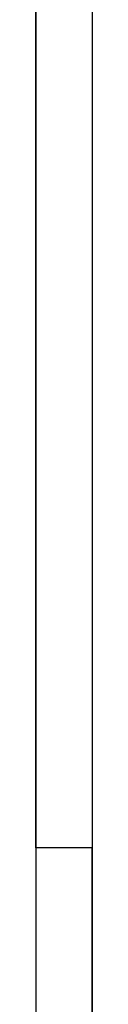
# Model space of a CAD drawing. Header units: millimetres. Extents: x -35 to 33166, y -35 to 31591.
# Tile 23 of 36: x 18635 to 18991, y 9729 to 15959. Entities that reach past the tile are written whole.
import ezdxf

# ---------------------------------------------------------------- set-up
doc = ezdxf.new("R2010")
doc.units = ezdxf.units.MM
doc.header["$LTSCALE"] = 25.4
doc.layers.get('0').update_dxf_attribs({"true_color": 0xffffff})
doc.layers.add('Walls - L2', color=7, linetype='Continuous', true_color=0x64ff64)

# ---------------------------------------------------------------- blocks, each defined once
blk = doc.blocks.new('Difference#42')
for p, q in [((18634.91, 10718, 6425), (18634.91, 18634.766, 6425)), ((18634.91, 18634.766, 3350), (18634.91, 2008.774, 3350)), ((18990.51, 18634.766, 3350), (18990.51, 2008.774, 3350)), ((18990.51, 18634.766, 6425), (18990.51, 10718, 6425)), ((18990.51, 10718, 3423.73), (18634.91, 10718, 3423.73)), ((18634.91, 10718, 3423.73), (18634.91, 8898, 3423.73)), ((18634.91, 10718, 6425), (18634.91, 10718, 3423.73)), ((18990.51, 10718, 6425), (18634.91, 10718, 6425)), ((18990.51, 8898, 3423.73), (18990.51, 10718, 3423.73)), ((18990.51, 10718, 3423.73), (18990.51, 10718, 6425))]:
    blk.add_line(p, q)
blk = doc.blocks.new('Group3664')
at = {"layer": 'Walls - L2'}
blk.add_blockref('Difference#42', (0, 0), dxfattribs=at)

msp = doc.modelspace()

# ---------------------------------------------------------------- block references
msp.add_blockref('Group3664', (0, 0))

doc.saveas('drawing.dxf')
